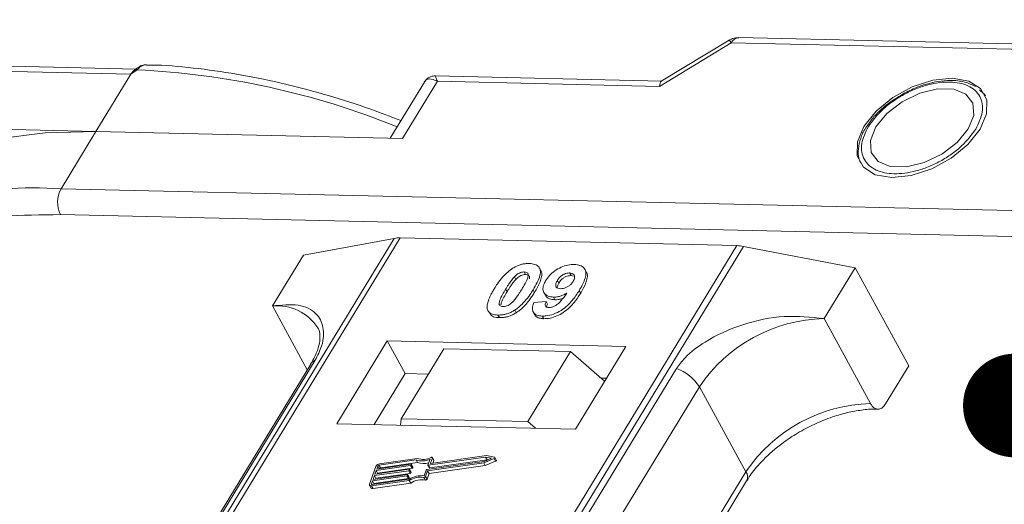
# Model space of a CAD drawing. Header units: millimetres. Extents: x -765 to 710, y 139 to 1172.
# Tile 74 of 76: x 505 to 553, y 961 to 984. Entities that reach past the tile are written whole.
import ezdxf

# ---------------------------------------------------------------- set-up
doc = ezdxf.new("R2010")
doc.units = ezdxf.units.MM
doc.styles.get("Standard").update_dxf_attribs({"font": '仿宋_GB2312.ttf', "width": 0.8})
doc.dimstyles.new('ISO-25.1', dxfattribs={"dimtxt": 6, "dimasz": 5, "dimexe": 3.5, "dimexo": 0.625, "dimgap": 1.5, "dimtad": 1, "dimtoh": 1, "dimtxsty": 'Standard', "dimcen": 2.5, "dimadec": 0, "dimazin": 0, "dimtfac": 1, "dimtmove": 0, "dimatfit": 3, "dimfxl": 0, "dimarcsym": 0})

msp = doc.modelspace()

# ---------------------------------------------------------------- linework, layer by layer
at = {"color": 7, "linetype": 'Continuous', "lineweight": 15}
for p, q in [((536.295, 980.833), (539.757, 982.932)), ((539.646, 983.054), (536.384, 981.076)), ((539.757, 982.932), (577.497, 982.066)), ((577.862, 982.315), (540.123, 983.181)), ((511.081, 981.669), (476.544, 982.462)), ((476.641, 982.202), (510.824, 981.418)), ((511.123, 981.628), (510.824, 981.418)), ((510.824, 981.418), (509.143, 978.655)), ((524.968, 981.041), (523.319, 978.33)), ((523.914, 978.317), (525.595, 981.079)), ((536.404, 981.088), (525.497, 981.339)), ((525.595, 981.079), (536.295, 980.833)), ((551.905, 980.492), (551.709, 980.667)), ((551.935, 980.472), (552.003, 980.382)), ((509.143, 978.655), (495.2, 978.975)), ((507.463, 975.893), (509.143, 978.655)), ((509.143, 978.655), (523.914, 978.317)), ((546.409, 979.077), (546.302, 978.926)), ((572.829, 974.394), (507.463, 975.893)), ((572.8, 973.149), (507.434, 974.649)), ((523.517, 973.506), (501.728, 937.696)), ((501.997, 937.69), (523.803, 973.527)), ((519.14, 972.7), (523.517, 973.506)), ((523.803, 973.527), (540.02, 973.155)), ((540.02, 973.155), (518.214, 937.318)), ((518.546, 937.31), (540.336, 973.12)), ((540.336, 973.12), (545.717, 972.09)), ((519.14, 972.7), (517.646, 970.245)), ((530.577, 971.957), (530.508, 972.083)), ((532.764, 971.892), (532.695, 972.018)), ((544.223, 969.635), (545.717, 972.09)), ((545.717, 972.09), (548.304, 967.362)), ((529.307, 971.653), (529.376, 971.527)), ((529.779, 971.886), (529.848, 971.76)), ((532.033, 971.71), (531.964, 971.836)), ((532.033, 971.71), (532.161, 971.684)), ((528.885, 971.062), (528.954, 970.936)), ((531.379, 971.477), (531.448, 971.351)), ((530.277, 970.901), (530.208, 971.027)), ((530.725, 970.897), (530.794, 970.771)), ((531.19, 970.673), (531.259, 970.547)), ((532.5, 970.871), (532.431, 970.997)), ((517.646, 970.245), (519.328, 967.17)), ((530.249, 970.419), (530.833, 970.458)), ((530.833, 970.458), (530.902, 970.332)), ((528.09, 969.946), (528.159, 969.82)), ((528.515, 969.809), (528.584, 969.683)), ((529.322, 970.043), (529.39, 969.917)), ((530.214, 969.953), (530.282, 969.827)), ((530.648, 969.76), (530.717, 969.634)), ((546.465, 965.537), (544.223, 969.635)), ((523.177, 968.562), (520.749, 964.572)), ((534.67, 968.298), (523.177, 968.562)), ((523.177, 968.562), (524.039, 966.986)), ((532.242, 964.309), (534.67, 968.298)), ((523.845, 964.813), (525.899, 968.188)), ((532.005, 968.048), (525.899, 968.188)), ((532.005, 968.048), (529.951, 964.672)), ((533.649, 966.621), (532.005, 968.048)), ((519.492, 967.44), (504.179, 942.274)), ((504.394, 942.461), (519.707, 967.626)), ((547.184, 965.521), (548.304, 967.362)), ((537.111, 967.227), (521.798, 942.061)), ((524.039, 966.986), (522.545, 964.531)), ((525.152, 966.961), (524.039, 966.986)), ((522.906, 941.184), (538.219, 966.35)), ((533.736, 966.764), (533.478, 966.77)), ((540.46, 962.252), (538.219, 966.35)), ((520.749, 964.572), (532.242, 964.309)), ((523.822, 964.502), (523.845, 964.813)), ((523.845, 964.813), (529.951, 964.672)), ((529.951, 964.672), (530.319, 964.353)), ((527.963, 963.036), (525.276, 962.654)), ((528.351, 962.954), (527.963, 963.036)), ((524.307, 962.55), (522.647, 962.315)), ((522.672, 962.386), (524.332, 962.621)), ((522.723, 962.528), (522.672, 962.386)), ((522.791, 962.403), (522.723, 962.528)), ((524.57, 962.823), (522.782, 962.569)), ((522.782, 962.569), (522.851, 962.443)), ((524.624, 962.898), (522.807, 962.64)), ((522.851, 962.443), (524.639, 962.697)), ((524.376, 962.424), (524.307, 962.55)), ((524.349, 962.607), (524.336, 962.571)), ((524.405, 962.445), (524.336, 962.571)), ((524.418, 962.49), (524.349, 962.616)), ((524.418, 962.481), (524.349, 962.607)), ((524.639, 962.697), (524.57, 962.823)), ((525.083, 962.358), (527.842, 962.75)), ((525.126, 962.297), (527.835, 962.681)), ((525.143, 962.585), (525.241, 962.859)), ((525.143, 962.576), (525.212, 962.45)), ((527.919, 962.962), (525.159, 962.571)), ((525.228, 962.444), (525.159, 962.571)), ((525.195, 962.17), (527.904, 962.555)), ((525.228, 962.444), (527.988, 962.836)), ((525.26, 962.669), (525.352, 962.926)), ((525.268, 962.655), (525.26, 962.669)), ((525.42, 962.818), (525.351, 962.944)), ((525.352, 962.926), (525.421, 962.799)), ((525.374, 962.668), (525.421, 962.799)), ((527.835, 962.681), (528.327, 962.888)), ((527.904, 962.555), (527.835, 962.681)), ((527.842, 962.75), (528.204, 962.902)), ((527.904, 962.555), (528.396, 962.762)), ((528.204, 962.902), (527.919, 962.962)), ((527.988, 962.836), (527.919, 962.962)), ((527.988, 962.836), (528.028, 962.828)), ((528.327, 962.888), (528.396, 962.762)), ((528.435, 962.817), (528.366, 962.943)), ((522.632, 962.515), (522.326, 961.663)), ((524.129, 962.054), (522.468, 961.818)), ((522.494, 961.889), (524.154, 962.125)), ((522.558, 962.066), (522.494, 961.889)), ((524.218, 962.302), (522.558, 962.066)), ((522.626, 961.94), (522.558, 962.066)), ((522.583, 962.137), (524.243, 962.373)), ((522.647, 962.315), (522.583, 962.137)), ((522.626, 961.94), (524.287, 962.176)), ((522.716, 962.189), (522.647, 962.315)), ((522.703, 962.155), (522.716, 962.189)), ((522.716, 962.189), (524.376, 962.424)), ((524.198, 961.928), (524.129, 962.054)), ((524.171, 962.11), (524.158, 962.075)), ((524.227, 961.949), (524.158, 962.075)), ((524.239, 961.993), (524.17, 962.12)), ((524.171, 962.11), (524.24, 961.984)), ((524.287, 962.176), (524.218, 962.302)), ((524.26, 962.359), (524.247, 962.323)), ((524.316, 962.197), (524.247, 962.323)), ((524.329, 962.242), (524.26, 962.368)), ((524.329, 962.233), (524.26, 962.359)), ((524.316, 962.197), (524.329, 962.233)), ((524.405, 962.445), (524.418, 962.481)), ((524.955, 962.063), (525.053, 962.337)), ((525.027, 962.022), (525.126, 962.297)), ((525.096, 961.896), (525.195, 962.17)), ((525.195, 962.17), (525.126, 962.297)), ((540.46, 962.252), (525.191, 937.158)), ((522.327, 961.608), (522.396, 961.482)), ((522.468, 961.818), (522.417, 961.676)), ((522.417, 961.676), (522.433, 961.648)), ((522.425, 961.576), (524.241, 961.834)), ((522.494, 961.45), (522.425, 961.576)), ((522.45, 961.647), (524.238, 961.901)), ((522.537, 961.692), (522.468, 961.818)), ((522.494, 961.45), (524.31, 961.708)), ((522.525, 961.658), (522.537, 961.692)), ((522.537, 961.692), (524.198, 961.928)), ((522.614, 961.906), (522.626, 961.94)), ((524.227, 961.949), (524.24, 961.984)), ((524.31, 961.708), (524.241, 961.834)), ((524.95, 961.981), (525.019, 961.855)), ((525.096, 961.896), (525.027, 962.022)), ((525.488, 937.151), (540.494, 961.811))]:
    msp.add_line(p, q, dxfattribs=at)
at = {"color": 7, "linetype": 'Continuous', "lineweight": 15, "flags": 128}
for points in [[(511.123, 981.628), (511.107, 981.638), (511.092, 981.646), (511.079, 981.651), (511.067, 981.653), (511.058, 981.652), (511.051, 981.649), (511.046, 981.642), (511.043, 981.633)], [(550.401, 981.225), (549.464, 981.128), (548.477, 980.806), (547.535, 980.29), (546.731, 979.632), (546.143, 978.896), (545.83, 978.153), (545.822, 977.476), (546.12, 976.933), (546.694, 976.575), (547.488, 976.438), (548.425, 976.535), (549.413, 976.857), (550.355, 977.372), (551.159, 978.031), (551.746, 978.767), (552.059, 979.51), (552.067, 980.186), (551.77, 980.73), (551.196, 981.088), (550.401, 981.225)], [(546.718, 978.882), (546.456, 978.229), (546.495, 977.647), (546.829, 977.209), (547.418, 976.966), (548.191, 976.949), (549.056, 977.158), (549.906, 977.569), (550.641, 978.133), (551.172, 978.78), (551.433, 979.434), (551.395, 980.015), (551.061, 980.454), (550.472, 980.696), (549.698, 980.714), (548.834, 980.505), (547.983, 980.094), (547.248, 979.53), (546.718, 978.882)], [(509.143, 978.655), (506.691, 978.598), (504.393, 978.309), (502.273, 977.793), (500.355, 977.054), (498.66, 976.102), (497.206, 974.947), (496.01, 973.601), (495.83, 973.35)], [(524.332, 962.621), (524.337, 962.622), (524.341, 962.621), (524.344, 962.62), (524.347, 962.619), (524.349, 962.616), (524.35, 962.613), (524.35, 962.61), (524.349, 962.607)], [(525.159, 962.571), (525.155, 962.57), (525.151, 962.571), (525.148, 962.572), (525.145, 962.573), (525.143, 962.576), (525.142, 962.578), (525.142, 962.582), (525.143, 962.585)], [(525.276, 962.654), (525.272, 962.654), (525.268, 962.655), (525.265, 962.656), (525.262, 962.657), (525.26, 962.66), (525.259, 962.662), (525.259, 962.666), (525.26, 962.669)], [(525.298, 962.948), (525.31, 962.953), (525.322, 962.955), (525.332, 962.955), (525.341, 962.953), (525.348, 962.948), (525.352, 962.942), (525.354, 962.934), (525.352, 962.926)], [(528.351, 962.954), (528.36, 962.95), (528.366, 962.943), (528.368, 962.935), (528.367, 962.925), (528.361, 962.914), (528.352, 962.904), (528.34, 962.895), (528.327, 962.888)], [(528.396, 962.762), (528.409, 962.769), (528.421, 962.778), (528.43, 962.788), (528.436, 962.799), (528.437, 962.809), (528.435, 962.817)], [(524.154, 962.125), (524.158, 962.125), (524.162, 962.125), (524.166, 962.124), (524.168, 962.122), (524.17, 962.12), (524.171, 962.117), (524.171, 962.114), (524.171, 962.11)], [(524.243, 962.373), (524.248, 962.373), (524.252, 962.373), (524.255, 962.372), (524.258, 962.37), (524.259, 962.368), (524.26, 962.365), (524.261, 962.362), (524.26, 962.359)], [(522.425, 961.576), (522.399, 961.575), (522.375, 961.577), (522.355, 961.584), (522.339, 961.594), (522.328, 961.608), (522.322, 961.624), (522.321, 961.643), (522.326, 961.663)], [(522.417, 961.676), (522.416, 961.67), (522.416, 961.663), (522.418, 961.658), (522.422, 961.653), (522.427, 961.65), (522.434, 961.648), (522.442, 961.647), (522.45, 961.647)]]:
    msp.add_lwpolyline(points, dxfattribs=at)
at = {"color": 7, "linetype": 'Continuous', "lineweight": 15}
for centre, radius, start, end in [((539.526, 982.833), 0.252, 23.1821, 61.5127), ((540.156, 982.74), 0.443, 94.3757, 154.3004), ((509.39, 943.755), 37.913, 67.8978, 87.3791), ((506.192, 958.316), 17.623, 85.8654, 121.5842), ((508.649, 975.244), 1.352, 151.2883, 206.0774), ((523.763, 972.123), 1.404, 88.3644, 100.0749), ((539.968, 971.232), 1.923, 78.9596, 88.4511), ((517.886, 967.937), 2.32, 32.7281, 95.9449), ((544.391, 962.198), 7.439, 91.2925, 146.0732), ((519.905, 967.182), 0.486, 114.0472, 148.0355), ((536.468, 965.277), 2.052, 31.4947, 71.765), ((546.633, 958.1), 7.439, 91.2925, 146.0732), ((522.837, 962.414), 0.229, 97.4207, 153.8527), ((522.791, 962.494), 0.0762, 97.4207, 153.8527), ((524.302, 962.588), 0.0381, 277.4207, 333.8527), ((524.861, 963.683), 0.907, 251.2927, 294.8085), ((524.906, 963.667), 0.819, 249.8549, 298.6145), ((524.92, 963.5), 0.85, 250.6487, 287.8017), ((525.401, 962.808), 0.0214, 336.1246, 26.8104), ((522.861, 962.367), 0.0769, 97.5763, 152.4403), ((524.124, 962.092), 0.0381, 277.4207, 333.8527), ((524.213, 962.34), 0.0381, 277.4207, 333.8527), ((524.841, 960.895), 1.173, 84.4424, 120.9301), ((524.282, 962.214), 0.0381, 277.4207, 333.8527), ((524.319, 962.237), 0.011, 336.9348, 26.0002), ((524.371, 962.462), 0.0381, 277.4207, 333.8527), ((524.408, 962.485), 0.011, 336.9348, 26.0002), ((525.088, 962.32), 0.0381, 97.4207, 153.8527), ((525.224, 962.459), 0.0149, 216.6597, 287.1115), ((540.119, 962.005), 0.422, 332.7392, 35.9387), ((524.193, 961.966), 0.0381, 277.4207, 333.8527), ((524.229, 961.989), 0.011, 336.9348, 26.0002), ((524.784, 960.997), 0.998, 80.3986, 122.9491), ((524.853, 960.871), 0.998, 80.3986, 122.9491), ((524.961, 962.054), 0.0736, 261.7629, 334.647), ((525.03, 961.928), 0.0736, 261.7629, 334.647), ((522.468, 961.536), 0.0892, 216.6597, 287.1115)]:
    msp.add_arc(centre, radius, start, end, dxfattribs=at)
msp.add_ellipse((536.64, 980.203), major_axis=(-0.236, 0.883), ratio=0.289398, start_param=0.084261, end_param=0.701056, dxfattribs=at)
for points, knots in [([(540.122, 983.178), (540.016, 983.174), (539.846, 983.168), (539.706, 983.077), (539.653, 983.043)], [0, 0, 0, 0, 0.626203, 1, 1, 1, 1]), ([(511.058, 981.652), (511.044, 981.643), (511.019, 981.624), (510.993, 981.605), (510.981, 981.595)], [0, 0, 0, 0, 0.518796, 1, 1, 1, 1]), ([(511.538, 981.871), (511.495, 981.868), (511.4, 981.862), (511.231, 981.788), (511.119, 981.702), (511.05, 981.649)], [0, 0, 0, 0, 0.2496368, 0.538323, 1, 1, 1, 1]), ([(511.579, 981.871), (511.575, 981.873), (511.535, 981.884), (511.455, 981.861), (511.341, 981.812), (511.231, 981.731), (511.157, 981.66), (511.123, 981.628)], [0, 0, 0, 0, 0.0330436, 0.2854264, 0.5318753, 0.785768, 1, 1, 1, 1]), ([(523.838, 979.183), (523.356, 979.369), (522.194, 979.817), (520.332, 980.408), (518.256, 980.965), (516.163, 981.404), (514.088, 981.703), (512.552, 981.855), (511.736, 981.861), (511.578, 981.862)], [0, 0, 0, 0, 0.114988, 0.276983, 0.443362, 0.612888, 0.784719, 0.958276, 1, 1, 1, 1]), ([(525.595, 981.079), (525.455, 981.135), (525.239, 981.223), (525.044, 981.155), (524.973, 981.041), (524.941, 980.99)], [0, 0, 0, 0, 0.498413, 0.772928, 1, 1, 1, 1]), ([(525.496, 981.339), (525.431, 981.335), (525.322, 981.328), (525.138, 981.243), (525.054, 981.147), (525.008, 981.094)], [0, 0, 0, 0, 0.3893829, 0.6668621, 1, 1, 1, 1]), ([(525.497, 981.332), (525.497, 981.334), (525.496, 981.358), (525.519, 981.276), (525.569, 981.144), (525.595, 981.079)], [0, 0, 0, 0, 0.044563, 0.521846, 1, 1, 1, 1]), ([(546.359, 978.891), (546.563, 979.168), (546.877, 979.596), (547.513, 980.103), (548.061, 980.447), (548.647, 980.725), (549.412, 980.977), (550.322, 981.095), (551.066, 980.939), (551.507, 980.659), (551.743, 980.362), (551.864, 980.003), (551.873, 979.481), (551.665, 979.051), (551.531, 978.772)], [0, 0, 0, 0, 0.1197215, 0.184837, 0.25, 0.3151155, 0.3802785, 0.5, 0.6197215, 0.684837, 0.75, 0.8151155, 0.8802785, 1, 1, 1, 1]), ([(551.529, 980.827), (551.357, 980.908), (551.001, 981.077), (550.366, 981.136), (549.76, 981.086), (549.21, 980.964), (548.643, 980.779), (548.254, 980.584), (548.044, 980.478)], [0, 0, 0, 0, 0.1912901, 0.3970639, 0.559818, 0.6867563, 0.8302953, 1, 1, 1, 1]), ([(548.044, 980.478), (547.762, 980.307), (547.368, 980.067), (546.884, 979.641), (546.596, 979.353), (546.451, 979.14), (546.409, 979.077)], [0, 0, 0, 0, 0.431946, 0.604262, 0.884419, 1, 1, 1, 1]), ([(546.302, 978.926), (546.274, 978.888), (546.131, 978.691), (545.97, 978.318), (545.856, 977.82), (545.858, 977.4), (545.97, 977.189), (546.006, 977.12)], [0, 0, 0, 0, 0.062547, 0.320218, 0.586185, 0.865747, 1, 1, 1, 1]), ([(551.531, 978.772), (551.327, 978.495), (551.012, 978.067), (550.377, 977.56), (549.829, 977.216), (549.243, 976.938), (548.478, 976.686), (547.568, 976.568), (546.823, 976.723), (546.383, 977.004), (546.146, 977.3), (546.026, 977.659), (546.017, 978.182), (546.225, 978.612), (546.359, 978.891)], [0, 0, 0, 0, 0.1197215, 0.184837, 0.25, 0.3151155, 0.3802785, 0.5, 0.6197215, 0.684837, 0.75, 0.8151155, 0.8802785, 1, 1, 1, 1]), ([(507.434, 974.649), (506.501, 974.641), (504.607, 974.626), (501.984, 974.203), (499.76, 973.51), (498.15, 972.77), (497.412, 972.241), (497.15, 972.055)], [0, 0, 0, 0, 0.228681, 0.464455, 0.706869, 0.896356, 1, 1, 1, 1]), ([(528.333, 971.075), (528.384, 971.157), (528.501, 971.343), (528.75, 971.666), (529.009, 971.923), (529.2, 972.048), (529.221, 972.061)], [0, 0, 0, 0, 0.236731, 0.537555, 0.949668, 1, 1, 1, 1]), ([(529.221, 972.061), (529.272, 972.091), (529.375, 972.152), (529.539, 972.22), (529.706, 972.268), (529.841, 972.289), (529.948, 972.296), (530.001, 972.296), (530.028, 972.296)], [0, 0, 0, 0, 0.193776, 0.3936, 0.587864, 0.788908, 0.894169, 1, 1, 1, 1]), ([(530.028, 972.296), (530.121, 972.287), (530.309, 972.27), (530.488, 972.142), (530.573, 971.958), (530.53, 971.585), (530.345, 971.264), (530.208, 971.027)], [0, 0, 0, 0, 0.147566, 0.296688, 0.431278, 0.580404, 1, 1, 1, 1]), ([(530.812, 971.466), (530.867, 971.548), (530.979, 971.714), (531.241, 971.944), (531.553, 972.121), (531.892, 972.234), (532.096, 972.242), (532.202, 972.246)], [0, 0, 0, 0, 0.197927, 0.397728, 0.597413, 0.790584, 1, 1, 1, 1]), ([(532.202, 972.246), (532.296, 972.237), (532.483, 972.219), (532.666, 972.089), (532.761, 971.897), (532.734, 971.565), (532.583, 971.251), (532.453, 971.033), (532.431, 970.997)], [0, 0, 0, 0, 0.148288, 0.2977445, 0.4437132, 0.6077915, 0.9347078, 1, 1, 1, 1]), ([(528.885, 971.062), (528.91, 971.103), (528.961, 971.185), (529.033, 971.296), (529.1, 971.394), (529.163, 971.481), (529.229, 971.568), (529.281, 971.624), (529.307, 971.653)], [0, 0, 0, 0, 0.205942, 0.411959, 0.558149, 0.704502, 0.851801, 1, 1, 1, 1]), ([(529.307, 971.653), (529.35, 971.695), (529.419, 971.763), (529.544, 971.838), (529.657, 971.877), (529.735, 971.886), (529.774, 971.886), (529.779, 971.886)], [0, 0, 0, 0, 0.334804, 0.542561, 0.750382, 0.970721, 1, 1, 1, 1]), ([(529.376, 971.527), (529.419, 971.569), (529.488, 971.637), (529.613, 971.712), (529.726, 971.751), (529.804, 971.76), (529.843, 971.76), (529.848, 971.76)], [0, 0, 0, 0, 0.334804, 0.542561, 0.750382, 0.970721, 1, 1, 1, 1]), ([(529.779, 971.886), (529.818, 971.882), (529.887, 971.874), (529.953, 971.825), (529.979, 971.733), (529.946, 971.562), (529.824, 971.321), (529.714, 971.137), (529.659, 971.044)], [0, 0, 0, 0, 0.1046136, 0.1888141, 0.2735119, 0.444127, 0.7194809, 1, 1, 1, 1]), ([(529.848, 971.76), (529.887, 971.756), (529.957, 971.748), (530.022, 971.699), (530.045, 971.631), (530.033, 971.578), (530.027, 971.551)], [0, 0, 0, 0, 0.293658, 0.530016, 0.767769, 1, 1, 1, 1]), ([(530.277, 970.901), (530.325, 970.983), (530.476, 971.238), (530.62, 971.576), (530.643, 971.853), (530.581, 971.929), (530.565, 971.95)], [0, 0, 0, 0, 0.220552, 0.687786, 0.91457, 1, 1, 1, 1]), ([(531.379, 971.477), (531.414, 971.53), (531.47, 971.615), (531.591, 971.724), (531.709, 971.788), (531.84, 971.831), (531.919, 971.834), (531.964, 971.836)], [0, 0, 0, 0, 0.2913202, 0.4655393, 0.6416315, 0.798664, 1, 1, 1, 1]), ([(531.448, 971.351), (531.483, 971.404), (531.539, 971.489), (531.66, 971.598), (531.778, 971.662), (531.909, 971.705), (531.988, 971.708), (532.033, 971.71)], [0, 0, 0, 0, 0.29132, 0.465539, 0.641632, 0.798664, 1, 1, 1, 1]), ([(531.964, 971.836), (532.01, 971.831), (532.103, 971.82), (532.185, 971.745), (532.218, 971.646), (532.191, 971.533), (532.15, 971.459), (532.131, 971.424)], [0, 0, 0, 0, 0.207955, 0.420406, 0.62732, 0.827707, 1, 1, 1, 1]), ([(532.5, 970.871), (532.548, 970.953), (532.693, 971.2), (532.821, 971.534), (532.829, 971.798), (532.766, 971.87), (532.753, 971.885)], [0, 0, 0, 0, 0.227122, 0.68486, 0.934898, 1, 1, 1, 1]), ([(528.011, 970.076), (528.003, 970.11), (527.987, 970.179), (527.998, 970.326), (528.048, 970.516), (528.138, 970.724), (528.235, 970.911), (528.3, 971.02), (528.333, 971.075)], [0, 0, 0, 0, 0.1184406, 0.2393457, 0.4595932, 0.6849248, 0.8422399, 1, 1, 1, 1]), ([(528.764, 970.218), (528.718, 970.224), (528.644, 970.234), (528.584, 970.29), (528.566, 970.386), (528.602, 970.556), (528.727, 970.795), (528.832, 970.973), (528.885, 971.062)], [0, 0, 0, 0, 0.12537, 0.20229, 0.279179, 0.464758, 0.730582, 1, 1, 1, 1]), ([(528.954, 970.936), (528.979, 970.977), (529.03, 971.059), (529.102, 971.169), (529.169, 971.268), (529.232, 971.355), (529.298, 971.442), (529.35, 971.498), (529.376, 971.527)], [0, 0, 0, 0, 0.2059417, 0.4119594, 0.558149, 0.7045024, 0.8518015, 1, 1, 1, 1]), ([(531.19, 970.673), (531.097, 970.683), (530.911, 970.703), (530.74, 970.841), (530.662, 971.033), (530.695, 971.253), (530.776, 971.401), (530.812, 971.466)], [0, 0, 0, 0, 0.2101886, 0.4217733, 0.6236035, 0.8370344, 1, 1, 1, 1]), ([(531.532, 971.08), (531.486, 971.085), (531.4, 971.094), (531.317, 971.154), (531.286, 971.236), (531.307, 971.348), (531.352, 971.429), (531.379, 971.477)], [0, 0, 0, 0, 0.213937, 0.398075, 0.583091, 0.751666, 1, 1, 1, 1]), ([(531.365, 971.13), (531.368, 971.155), (531.375, 971.226), (531.42, 971.302), (531.448, 971.351)], [0, 0, 0, 0, 0.366323, 1, 1, 1, 1]), ([(532.131, 971.424), (532.098, 971.376), (532.043, 971.294), (531.918, 971.192), (531.79, 971.127), (531.655, 971.084), (531.573, 971.081), (531.532, 971.08)], [0, 0, 0, 0, 0.267394, 0.447214, 0.627122, 0.813065, 1, 1, 1, 1]), ([(528.657, 970.304), (528.661, 970.337), (528.675, 970.453), (528.8, 970.67), (528.902, 970.847), (528.954, 970.936)], [0, 0, 0, 0, 0.166989, 0.580698, 1, 1, 1, 1]), ([(529.659, 971.044), (529.633, 971.003), (529.583, 970.922), (529.511, 970.811), (529.444, 970.712), (529.38, 970.624), (529.314, 970.537), (529.262, 970.48), (529.236, 970.452)], [0, 0, 0, 0, 0.20527, 0.410616, 0.55715, 0.703844, 0.851471, 1, 1, 1, 1]), ([(530.208, 971.027), (530.157, 970.945), (530.04, 970.759), (529.795, 970.442), (529.539, 970.186), (529.349, 970.061), (529.322, 970.043)], [0, 0, 0, 0, 0.237281, 0.538591, 0.932677, 1, 1, 1, 1]), ([(529.39, 969.917), (529.439, 969.95), (529.537, 970.016), (529.7, 970.155), (529.872, 970.333), (530.033, 970.534), (530.167, 970.724), (530.24, 970.842), (530.277, 970.901)], [0, 0, 0, 0, 0.118595, 0.239509, 0.447458, 0.659935, 0.829685, 1, 1, 1, 1]), ([(532.431, 970.997), (532.38, 970.915), (532.223, 970.669), (531.951, 970.329), (531.561, 970.022), (531.199, 969.842), (530.882, 969.763), (530.71, 969.761), (530.648, 969.76)], [0, 0, 0, 0, 0.142337, 0.429127, 0.589943, 0.751205, 0.909895, 1, 1, 1, 1]), ([(530.717, 969.634), (530.817, 969.638), (531.02, 969.645), (531.354, 969.755), (531.684, 969.933), (532.062, 970.247), (532.315, 970.576), (532.463, 970.811), (532.5, 970.871)], [0, 0, 0, 0, 0.14324, 0.28761, 0.430449, 0.591135, 0.89544, 1, 1, 1, 1]), ([(530.805, 970.778), (530.818, 970.748), (530.861, 970.653), (531.022, 970.568), (531.189, 970.553), (531.259, 970.547)], [0, 0, 0, 0, 0.20752, 0.66568, 1, 1, 1, 1]), ([(530.968, 970.167), (531.008, 970.17), (531.09, 970.175), (531.236, 970.233), (531.401, 970.335), (531.615, 970.555), (531.745, 970.74), (531.834, 970.867)], [0, 0, 0, 0, 0.112015, 0.224355, 0.367768, 0.565827, 1, 1, 1, 1]), ([(531.834, 970.867), (531.783, 970.838), (531.679, 970.778), (531.54, 970.726), (531.43, 970.697), (531.348, 970.681), (531.268, 970.673), (531.216, 970.673), (531.19, 970.673)], [0, 0, 0, 0, 0.2434912, 0.4962659, 0.6182099, 0.7417038, 0.8701584, 1, 1, 1, 1]), ([(531.259, 970.547), (531.308, 970.548), (531.409, 970.55), (531.542, 970.579), (531.62, 970.607), (531.641, 970.614)], [0, 0, 0, 0, 0.409454, 0.83528, 1, 1, 1, 1]), ([(519.707, 967.626), (519.824, 967.861), (520.126, 968.461), (520.138, 969.255), (519.783, 969.96), (518.968, 970.375), (518.085, 970.288), (517.646, 970.245)], [0, 0, 0, 0, 0.1257134, 0.3212757, 0.5244662, 0.763484, 1, 1, 1, 1]), ([(529.236, 970.452), (529.193, 970.41), (529.124, 970.342), (529, 970.266), (528.888, 970.228), (528.81, 970.219), (528.77, 970.218), (528.764, 970.218)], [0, 0, 0, 0, 0.333678, 0.540413, 0.747264, 0.961209, 1, 1, 1, 1]), ([(530.648, 969.76), (530.554, 969.769), (530.385, 969.785), (530.228, 969.902), (530.158, 970.078), (530.187, 970.263), (530.236, 970.385), (530.249, 970.419)], [0, 0, 0, 0, 0.242788, 0.438865, 0.634801, 0.900936, 1, 1, 1, 1]), ([(530.833, 970.458), (530.813, 970.408), (530.782, 970.333), (530.793, 970.243), (530.839, 970.193), (530.903, 970.171), (530.95, 970.169), (530.968, 970.167)], [0, 0, 0, 0, 0.344714, 0.529059, 0.714209, 0.892196, 1, 1, 1, 1]), ([(530.863, 970.19), (530.865, 970.216), (530.869, 970.262), (530.892, 970.311), (530.902, 970.332)], [0, 0, 0, 0, 0.569737, 1, 1, 1, 1]), ([(528.515, 969.809), (528.468, 969.811), (528.373, 969.816), (528.247, 969.846), (528.139, 969.897), (528.072, 969.96), (528.032, 970.022), (528.018, 970.058), (528.011, 970.076)], [0, 0, 0, 0, 0.192635, 0.388697, 0.582015, 0.783044, 0.890959, 1, 1, 1, 1]), ([(528.162, 969.822), (528.175, 969.809), (528.21, 969.769), (528.301, 969.726), (528.407, 969.698), (528.504, 969.686), (528.557, 969.684), (528.584, 969.683)], [0, 0, 0, 0, 0.143925, 0.415852, 0.697483, 0.848301, 1, 1, 1, 1]), ([(529.322, 970.043), (529.271, 970.013), (529.168, 969.952), (529.004, 969.884), (528.837, 969.836), (528.701, 969.815), (528.594, 969.809), (528.541, 969.809), (528.515, 969.809)], [0, 0, 0, 0, 0.193769, 0.393564, 0.587886, 0.789131, 0.894283, 1, 1, 1, 1]), ([(528.584, 969.683), (528.633, 969.683), (528.731, 969.684), (528.889, 969.707), (529.055, 969.751), (529.196, 969.809), (529.308, 969.867), (529.363, 969.9), (529.39, 969.917)], [0, 0, 0, 0, 0.193594, 0.390501, 0.584817, 0.78683, 0.892868, 1, 1, 1, 1]), ([(530.286, 969.829), (530.322, 969.781), (530.391, 969.689), (530.564, 969.642), (530.678, 969.636), (530.717, 969.634)], [0, 0, 0, 0, 0.415852, 0.802138, 1, 1, 1, 1]), ([(544.223, 969.635), (543.593, 969.703), (542.332, 969.84), (540.285, 969.416), (538.651, 968.666), (537.589, 967.88), (537.24, 967.404), (537.111, 967.227)], [0, 0, 0, 0, 0.249096, 0.498243, 0.745205, 0.90541, 1, 1, 1, 1]), ([(519.83, 969.189), (519.841, 969.174), (519.91, 969.081), (519.947, 968.877), (519.93, 968.472), (519.796, 967.991), (519.59, 967.619), (519.49, 967.439)], [0, 0, 0, 0, 0.054359, 0.333223, 0.559722, 0.78604, 1, 1, 1, 1]), ([(547.184, 965.521), (547.138, 965.459), (547.046, 965.335), (546.875, 965.26), (546.703, 965.281), (546.561, 965.384), (546.492, 965.494), (546.465, 965.537)], [0, 0, 0, 0, 0.2146939, 0.4293877, 0.6440816, 0.8587754, 1, 1, 1, 1]), ([(543.248, 964.286), (543.599, 964.462), (544.091, 964.709), (544.829, 964.968), (545.443, 965.138), (546.125, 965.247), (546.592, 965.288), (546.801, 965.27), (546.815, 965.269)], [0, 0, 0, 0, 0.288391, 0.40474, 0.594322, 0.785544, 0.984773, 1, 1, 1, 1]), ([(540.51, 961.813), (540.558, 961.899), (540.729, 962.198), (541.136, 962.676), (541.663, 963.19), (542.218, 963.639), (542.745, 964.001), (543.114, 964.21), (543.248, 964.286)], [0, 0, 0, 0, 0.097286, 0.340622, 0.525469, 0.686972, 0.885597, 1, 1, 1, 1])]:
    msp.add_open_spline(points, degree=3, knots=knots, dxfattribs=at)
msp.add_open_spline([(510.824, 981.418), (510.857, 981.465), (510.922, 981.56), (511.003, 981.609), (511.043, 981.633)], degree=3, dxfattribs=at)

# ---------------------------------------------------------------- leaders
at = {"color": 5, "lineweight": 9}
for points in [[(487.003, 979.711), (498.961, 1010.882), (508.286, 1010.882)], [(553.42, 965.448), (566.44, 1009.178), (575.765, 1009.178)]]:
    msp.add_leader(points, dimstyle='ISO-25.1', override={"dimgap": 1.5, "dimtad": 0, "dimldrblk": 'Dot'}, dxfattribs=at)

doc.saveas('drawing.dxf')
